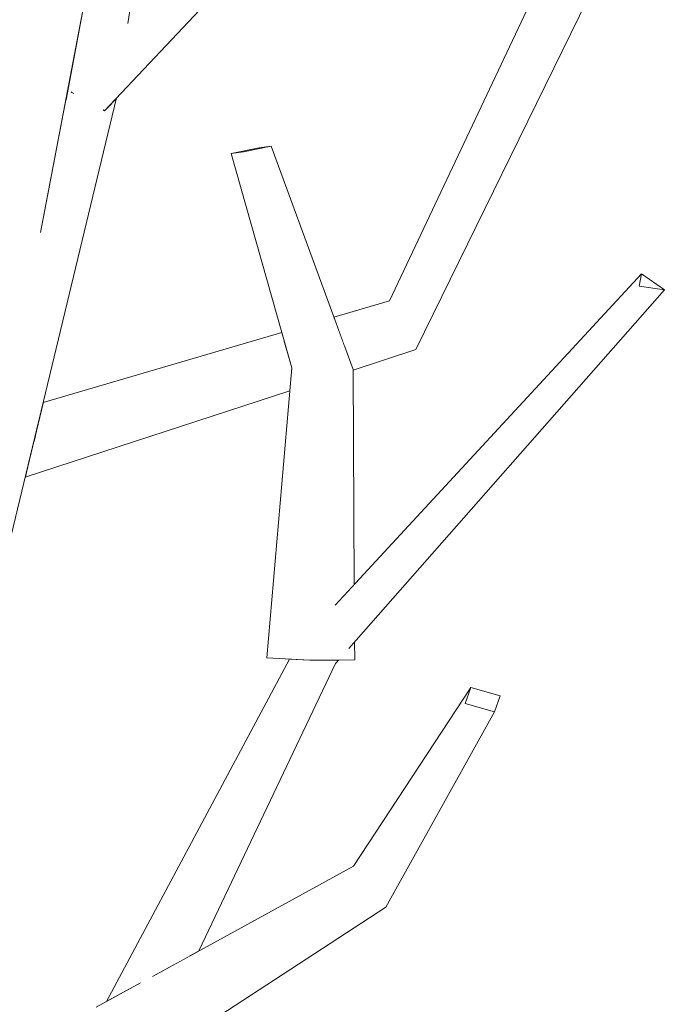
# Model space of a CAD drawing. Extents: x -289599 to -184549, y 66678 to 295474.
# Tile 240 of 256: x -264492 to -264411, y 72112 to 72236. Entities that reach past the tile are written whole.
import ezdxf

# ---------------------------------------------------------------- set-up
doc = ezdxf.new("R2010")
doc.units = 0
doc.header["$MEASUREMENT"] = 0
doc.linetypes.add('Wipeout_Contour', pattern=[1000, 0, -1000])
doc.layers.add('arch drzewa', color=8, linetype='Continuous')
doc.layers.add('arch drzewa_Nr_Pióra__4', color=8, linetype='Continuous', lineweight=9)

msp = doc.modelspace()

# ---------------------------------------------------------------- wipeouts: each hides what was drawn before it
at = {"color": 254, "linetype": 'Wipeout_Contour', "lineweight": 0, "ltscale": 1607029.575881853}
msp.add_wipeout([(-264479.33, 72234.5), (-264478.66, 72235.54), (-264473.04, 72272.66), (-264475.58, 72271.83), (-264476.11, 72269.92)], dxfattribs=at).dxf.layer = 'arch drzewa'
at = {"color": 254, "linetype": 'Wipeout_Contour', "lineweight": 0, "ltscale": 1285373.521743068}
msp.add_wipeout([(-264414.29, 72202.4), (-264450.91, 72156.9), (-264450.79, 72156.86), (-264411.14, 72201.92)], dxfattribs=at).dxf.layer = 'arch drzewa'
at = {"color": 254, "linetype": 'Wipeout_Contour', "lineweight": 0, "ltscale": 1285449.974468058}
msp.add_wipeout([(-264456.86, 72154.66), (-264470.98, 72117.99), (-264469.73, 72118.68), (-264452.54, 72154.88)], dxfattribs=at).dxf.layer = 'arch drzewa'

# ---------------------------------------------------------------- next in the draw order: wipeouts: each hides what was drawn before it
at = {"color": 254, "linetype": 'Wipeout_Contour', "lineweight": 0, "ltscale": 964048.086689}
msp.add_wipeout([(-264454.87, 72156.89), (-264450.91, 72156.9), (-264414.29, 72202.4)], dxfattribs=at).dxf.layer = 'arch drzewa'
at = {"color": 254, "linetype": 'Wipeout_Contour', "lineweight": 0, "ltscale": 1285467.76562703}
msp.add_wipeout([(-264456.86, 72154.66), (-264477.39, 72112.56), (-264475.51, 72115.51), (-264470.98, 72117.99)], dxfattribs=at).dxf.layer = 'arch drzewa'
at = {"color": 254, "linetype": 'Wipeout_Contour', "lineweight": 0, "ltscale": 964072.221388}
msp.add_wipeout([(-264452.19, 72155.31), (-264452.54, 72154.88), (-264452.16, 72155.31)], dxfattribs=at).dxf.layer = 'arch drzewa'

# ---------------------------------------------------------------- next in the draw order: wipeouts: each hides what was drawn before it
at = {"color": 254, "linetype": 'Wipeout_Contour', "lineweight": 0, "ltscale": 1285384.601296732}
msp.add_wipeout([(-264454.87, 72156.89), (-264414.29, 72202.4), (-264414.01, 72203.95), (-264454.77, 72157.06)], dxfattribs=at).dxf.layer = 'arch drzewa'
at = {"color": 254, "linetype": 'Wipeout_Contour', "lineweight": 0, "ltscale": 1606828.991093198}
msp.add_wipeout([(-264477.11, 72113.64), (-264477.39, 72112.56), (-264456.86, 72154.66), (-264457.09, 72155.36), (-264458.21, 72155.42)], dxfattribs=at).dxf.layer = 'arch drzewa'

# ---------------------------------------------------------------- next in the draw order: wipeouts: each hides what was drawn before it
at = {"color": 254, "linetype": 'Wipeout_Contour', "lineweight": 0, "ltscale": 964051.000662}
msp.add_wipeout([(-264414.01, 72203.95), (-264452.49, 72162.32), (-264454.77, 72157.06)], dxfattribs=at).dxf.layer = 'arch drzewa'
at = {"color": 254, "linetype": 'Wipeout_Contour', "lineweight": 0, "ltscale": 1606843.049821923}
msp.add_wipeout([(-264481.37, 72112.31), (-264477.28, 72114.54), (-264477.11, 72113.64), (-264458.21, 72155.42), (-264458.32, 72155.43)], dxfattribs=at).dxf.layer = 'arch drzewa'
at = {"color": 254, "linetype": 'Wipeout_Contour', "lineweight": 0, "ltscale": 1606797.829063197}
msp.add_wipeout([(-264456.86, 72154.66), (-264452.54, 72154.88), (-264452.19, 72155.31), (-264455.78, 72155.29), (-264456.27, 72155.31)], dxfattribs=at).dxf.layer = 'arch drzewa'

# ---------------------------------------------------------------- next in the draw order: wipeouts: each hides what was drawn before it
at = {"color": 254, "linetype": 'Wipeout_Contour', "lineweight": 0, "ltscale": 963992.854649}
msp.add_wipeout([(-264414.01, 72203.95), (-264414.29, 72202.4), (-264411.14, 72201.92)], dxfattribs=at).dxf.layer = 'arch drzewa'
at = {"color": 254, "linetype": 'Wipeout_Contour', "lineweight": 0, "ltscale": 1285449.953204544}
msp.add_wipeout([(-264450.33, 72191.89), (-264454.95, 72191.9), (-264451.23, 72163.69), (-264450.18, 72164.82)], dxfattribs=at).dxf.layer = 'arch drzewa'
at = {"color": 254, "linetype": 'Wipeout_Contour', "lineweight": 0, "ltscale": 964067.362335}
msp.add_wipeout([(-264450.39, 72157.32), (-264450.12, 72155.32), (-264450.14, 72157.6)], dxfattribs=at).dxf.layer = 'arch drzewa'
at = {"color": 254, "linetype": 'Wipeout_Contour', "lineweight": 0, "ltscale": 964084.374555}
msp.add_wipeout([(-264456.29, 72155.32), (-264456.86, 72154.66), (-264456.27, 72155.31)], dxfattribs=at).dxf.layer = 'arch drzewa'
at = {"color": 254, "linetype": 'Wipeout_Contour', "lineweight": 0, "ltscale": 964060.073827}
msp.add_wipeout([(-264450.81, 72125.8), (-264475.71, 72104.96), (-264446.18, 72124.2)], dxfattribs=at).dxf.layer = 'arch drzewa'

# ---------------------------------------------------------------- next in the draw order: linework, layer by layer
at = {"layer": 'arch drzewa_Nr_Pióra__4', "linetype": 'Continuous'}
for p, q in [((-264414.29, 72202.4), (-264414.01, 72203.95)), ((-264414.01, 72203.95), (-264411.14, 72201.92)), ((-264411.14, 72201.92), (-264414.29, 72202.4))]:
    msp.add_line(p, q, dxfattribs=at)

# ---------------------------------------------------------------- next in the draw order: wipeouts: each hides what was drawn before it
at = {"color": 254, "linetype": 'Wipeout_Contour', "lineweight": 0, "ltscale": 964084.492915}
msp.add_wipeout([(-264456.29, 72155.32), (-264457.09, 72155.36), (-264456.86, 72154.66)], dxfattribs=at).dxf.layer = 'arch drzewa'
at = {"color": 254, "linetype": 'Wipeout_Contour', "lineweight": 0, "ltscale": 964020.784229}
msp.add_wipeout([(-264446.18, 72124.2), (-264432.51, 72148.79), (-264436.21, 72149.83)], dxfattribs=at).dxf.layer = 'arch drzewa'
at = {"color": 254, "linetype": 'Wipeout_Contour', "lineweight": 0, "ltscale": 964072.110741}
msp.add_wipeout([(-264450.27, 72129.33), (-264482.27, 72106.31), (-264450.81, 72125.8)], dxfattribs=at).dxf.layer = 'arch drzewa'

# ---------------------------------------------------------------- next in the draw order: wipeouts: each hides what was drawn before it
at = {"color": 254, "linetype": 'Wipeout_Contour', "lineweight": 0, "ltscale": 3213590.628033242}
msp.add_wipeout([(-264454.95, 72191.9), (-264455.78, 72155.29), (-264450.12, 72155.32), (-264450.39, 72157.32), (-264450.79, 72156.86), (-264450.91, 72156.9), (-264454.87, 72156.89), (-264454.77, 72157.06), (-264452.49, 72162.32), (-264451.23, 72163.69)], dxfattribs=at).dxf.layer = 'arch drzewa'
at = {"color": 254, "linetype": 'Wipeout_Contour', "lineweight": 0, "ltscale": 2249580.199409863}
msp.add_wipeout([(-264477.28, 72114.54), (-264482.66, 72111.6), (-264482.27, 72106.31), (-264450.27, 72129.33), (-264475.51, 72115.51), (-264477.39, 72112.56), (-264477.11, 72113.64)], dxfattribs=at).dxf.layer = 'arch drzewa'

# ---------------------------------------------------------------- next in the draw order: linework, layer by layer
at = {"layer": 'arch drzewa_Nr_Pióra__4', "linetype": 'Continuous'}
for p, q in [((-264450.12, 72155.32), (-264450.14, 72157.6)), ((-264452.54, 72154.88), (-264452.16, 72155.31)), ((-264482.66, 72111.6), (-264477.07, 72114.66))]:
    msp.add_line(p, q, dxfattribs=at)

# ---------------------------------------------------------------- next in the draw order: wipeouts: each hides what was drawn before it
at = {"color": 254, "linetype": 'Wipeout_Contour', "lineweight": 0, "ltscale": 964101.844877}
msp.add_wipeout([(-264455.78, 72155.29), (-264454.95, 72191.9), (-264458.04, 72192.12)], dxfattribs=at).dxf.layer = 'arch drzewa'
at = {"color": 254, "linetype": 'Wipeout_Contour', "lineweight": 0, "ltscale": 964032.190922}
msp.add_wipeout([(-264436.21, 72149.83), (-264450.81, 72125.8), (-264446.18, 72124.2)], dxfattribs=at).dxf.layer = 'arch drzewa'

# ---------------------------------------------------------------- next in the draw order: linework, layer by layer
at = {"layer": 'arch drzewa_Nr_Pióra__4', "linetype": 'Continuous'}
msp.add_line((-264475.71, 72104.96), (-264446.18, 72124.2), dxfattribs=at)

# ---------------------------------------------------------------- next in the draw order: wipeouts: each hides what was drawn before it
at = {"color": 254, "linetype": 'Wipeout_Contour', "lineweight": 0, "ltscale": 964098.507728}
msp.add_wipeout([(-264458.04, 72192.12), (-264461.19, 72155.59), (-264455.78, 72155.29)], dxfattribs=at).dxf.layer = 'arch drzewa'
at = {"color": 254, "linetype": 'Wipeout_Contour', "lineweight": 0, "ltscale": 964029.532563}
msp.add_wipeout([(-264450.81, 72125.8), (-264436.21, 72149.83), (-264435.5, 72151.86)], dxfattribs=at).dxf.layer = 'arch drzewa'

# ---------------------------------------------------------------- next in the draw order: linework, layer by layer
at = {"layer": 'arch drzewa_Nr_Pióra__4', "linetype": 'Continuous'}
for p, q in [((-264455.78, 72155.29), (-264461.19, 72155.59)), ((-264469.73, 72118.68), (-264452.54, 72154.88)), ((-264450.12, 72155.32), (-264455.78, 72155.29))]:
    msp.add_line(p, q, dxfattribs=at)

# ---------------------------------------------------------------- next in the draw order: wipeouts: each hides what was drawn before it
at = {"color": 254, "linetype": 'Wipeout_Contour', "lineweight": 0, "ltscale": 964130.280213}
msp.add_wipeout([(-264450.33, 72191.89), (-264460.62, 72220.01), (-264464.13, 72219.3)], dxfattribs=at).dxf.layer = 'arch drzewa'
at = {"color": 254, "linetype": 'Wipeout_Contour', "lineweight": 0, "ltscale": 964036.994789}
msp.add_wipeout([(-264435.5, 72151.86), (-264450.27, 72129.33), (-264450.81, 72125.8)], dxfattribs=at).dxf.layer = 'arch drzewa'

# ---------------------------------------------------------------- next in the draw order: linework, layer by layer
at = {"layer": 'arch drzewa_Nr_Pióra__4', "linetype": 'Continuous'}
msp.add_line((-264475.58, 72115.47), (-264450.27, 72129.33), dxfattribs=at)

# ---------------------------------------------------------------- next in the draw order: wipeouts: each hides what was drawn before it
at = {"color": 254, "linetype": 'Wipeout_Contour', "lineweight": 0, "ltscale": 964117.968029}
msp.add_wipeout([(-264464.13, 72219.3), (-264454.95, 72191.9), (-264450.33, 72191.89)], dxfattribs=at).dxf.layer = 'arch drzewa'
at = {"color": 254, "linetype": 'Wipeout_Contour', "lineweight": 0, "ltscale": 1285353.270561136}
msp.add_wipeout([(-264435.5, 72151.86), (-264436.21, 72149.83), (-264432.51, 72148.79), (-264431.81, 72150.82)], dxfattribs=at).dxf.layer = 'arch drzewa'

# ---------------------------------------------------------------- next in the draw order: linework, layer by layer
at = {"layer": 'arch drzewa_Nr_Pióra__4', "linetype": 'Continuous'}
for p, q in [((-264450.27, 72129.33), (-264435.5, 72151.86)), ((-264436.21, 72149.83), (-264435.5, 72151.86)), ((-264435.5, 72151.86), (-264431.81, 72150.82)), ((-264431.81, 72150.82), (-264432.51, 72148.79)), ((-264432.51, 72148.79), (-264436.21, 72149.83)), ((-264446.18, 72124.2), (-264432.51, 72148.79))]:
    msp.add_line(p, q, dxfattribs=at)

# ---------------------------------------------------------------- next in the draw order: wipeouts: each hides what was drawn before it
at = {"color": 254, "linetype": 'Wipeout_Contour', "lineweight": 0, "ltscale": 964139.321169}
msp.add_wipeout([(-264454.95, 72191.9), (-264464.13, 72219.3), (-264465.67, 72219.09)], dxfattribs=at).dxf.layer = 'arch drzewa'
at = {"color": 254, "linetype": 'Wipeout_Contour', "lineweight": 0, "ltscale": 1606811.336551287}
msp.add_wipeout([(-264443.63, 72197.89), (-264451.4, 72194.83), (-264450.33, 72191.89), (-264450.32, 72191.83), (-264442.41, 72194.42)], dxfattribs=at).dxf.layer = 'arch drzewa'

# ---------------------------------------------------------------- next in the draw order: linework, layer by layer
at = {"layer": 'arch drzewa_Nr_Pióra__4', "linetype": 'Continuous'}
msp.add_line((-264450.18, 72164.82), (-264450.33, 72191.89), dxfattribs=at)

# ---------------------------------------------------------------- next in the draw order: wipeouts: each hides what was drawn before it
at = {"color": 254, "linetype": 'Wipeout_Contour', "lineweight": 0, "ltscale": 964054.641881}
msp.add_wipeout([(-264442.41, 72194.42), (-264418.84, 72242.57), (-264422.5, 72243.66)], dxfattribs=at).dxf.layer = 'arch drzewa'
at = {"color": 254, "linetype": 'Wipeout_Contour', "lineweight": 0, "ltscale": 964126.9834}
msp.add_wipeout([(-264465.67, 72219.09), (-264458.04, 72192.12), (-264454.95, 72191.9)], dxfattribs=at).dxf.layer = 'arch drzewa'
at = {"color": 254, "linetype": 'Wipeout_Contour', "lineweight": 0, "ltscale": 964091.590514}
msp.add_wipeout([(-264451.59, 72195.33), (-264451.4, 72194.83), (-264443.63, 72197.89)], dxfattribs=at).dxf.layer = 'arch drzewa'

# ---------------------------------------------------------------- next in the draw order: wipeouts: each hides what was drawn before it
at = {"color": 254, "linetype": 'Wipeout_Contour', "lineweight": 0, "ltscale": 1285534.832204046}
msp.add_wipeout([(-264465.67, 72219.09), (-264464.13, 72219.3), (-264460.62, 72220.01), (-264462.16, 72219.81)], dxfattribs=at).dxf.layer = 'arch drzewa'
at = {"color": 254, "linetype": 'Wipeout_Contour', "lineweight": 0, "ltscale": 1285455.993419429}
msp.add_wipeout([(-264445.72, 72200.54), (-264452.54, 72197.94), (-264451.59, 72195.33), (-264443.63, 72197.89)], dxfattribs=at).dxf.layer = 'arch drzewa'
at = {"color": 254, "linetype": 'Wipeout_Contour', "lineweight": 0, "ltscale": 1606918.139145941}
msp.add_wipeout([(-264491.61, 72178.33), (-264458.28, 72189.23), (-264458.04, 72192.12), (-264458.06, 72192.21), (-264491.44, 72179.05)], dxfattribs=at).dxf.layer = 'arch drzewa'

# ---------------------------------------------------------------- next in the draw order: linework, layer by layer
at = {"layer": 'arch drzewa_Nr_Pióra__4', "linetype": 'Continuous'}
for p, q in [((-264460.62, 72220.01), (-264464.13, 72219.3)), ((-264462.16, 72219.81), (-264460.62, 72220.01)), ((-264465.67, 72219.09), (-264462.16, 72219.81)), ((-264464.13, 72219.3), (-264465.67, 72219.09))]:
    msp.add_line(p, q, dxfattribs=at)

# ---------------------------------------------------------------- next in the draw order: wipeouts: each hides what was drawn before it
at = {"color": 254, "linetype": 'Wipeout_Contour', "lineweight": 0, "ltscale": 964066.592245}
msp.add_wipeout([(-264422.5, 72243.66), (-264443.63, 72197.89), (-264442.41, 72194.42)], dxfattribs=at).dxf.layer = 'arch drzewa'
at = {"color": 254, "linetype": 'Wipeout_Contour', "lineweight": 0, "ltscale": 964098.052699}
msp.add_wipeout([(-264452.74, 72198.48), (-264452.54, 72197.94), (-264445.72, 72200.54)], dxfattribs=at).dxf.layer = 'arch drzewa'
at = {"color": 254, "linetype": 'Wipeout_Contour', "lineweight": 0, "ltscale": 1285546.770532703}
msp.add_wipeout([(-264490.54, 72182.78), (-264491.44, 72179.05), (-264458.06, 72192.21), (-264458.33, 72193.16)], dxfattribs=at).dxf.layer = 'arch drzewa'

# ---------------------------------------------------------------- next in the draw order: linework, layer by layer
at = {"layer": 'arch drzewa_Nr_Pióra__4', "linetype": 'Continuous'}
msp.add_line((-264450.32, 72191.83), (-264442.41, 72194.42), dxfattribs=at)

# ---------------------------------------------------------------- next in the draw order: wipeouts: each hides what was drawn before it
at = {"color": 254, "linetype": 'Wipeout_Contour', "lineweight": 0, "ltscale": 964063.187864}
msp.add_wipeout([(-264443.63, 72197.89), (-264422.5, 72243.66), (-264425.07, 72244.31)], dxfattribs=at).dxf.layer = 'arch drzewa'
at = {"color": 254, "linetype": 'Wipeout_Contour', "lineweight": 0, "ltscale": 1285548.434125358}
msp.add_wipeout([(-264490.36, 72183.54), (-264490.54, 72182.78), (-264458.33, 72193.16), (-264458.99, 72195.48)], dxfattribs=at).dxf.layer = 'arch drzewa'

# ---------------------------------------------------------------- next in the draw order: wipeouts: each hides what was drawn before it
at = {"color": 254, "linetype": 'Wipeout_Contour', "lineweight": 0, "ltscale": 964074.006539}
msp.add_wipeout([(-264425.07, 72244.31), (-264445.72, 72200.54), (-264443.63, 72197.89)], dxfattribs=at).dxf.layer = 'arch drzewa'
at = {"color": 254, "linetype": 'Wipeout_Contour', "lineweight": 0, "ltscale": 1285550.407061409}
msp.add_wipeout([(-264489.35, 72187.75), (-264490.36, 72183.54), (-264458.99, 72195.48), (-264459.29, 72196.56)], dxfattribs=at).dxf.layer = 'arch drzewa'

# ---------------------------------------------------------------- next in the draw order: linework, layer by layer
at = {"layer": 'arch drzewa_Nr_Pióra__4', "linetype": 'Continuous'}
for p, q in [((-264450.33, 72191.89), (-264460.62, 72220.01)), ((-264458.04, 72192.12), (-264465.67, 72219.09)), ((-264452.57, 72162.24), (-264414.01, 72203.95)), ((-264450.86, 72156.78), (-264411.14, 72201.92)), ((-264452.74, 72198.48), (-264445.72, 72200.54)), ((-264461.19, 72155.59), (-264458.04, 72192.12))]:
    msp.add_line(p, q, dxfattribs=at)

# ---------------------------------------------------------------- next in the draw order: wipeouts: each hides what was drawn before it
at = {"color": 254, "linetype": 'Wipeout_Contour', "lineweight": 0, "ltscale": 1928417.031422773}
msp.add_wipeout([(-264501.15, 72138.76), (-264480.1, 72226.1), (-264481.62, 72224.49), (-264481.75, 72224.56), (-264481.5, 72225.52), (-264482.61, 72225.01)], dxfattribs=at).dxf.layer = 'arch drzewa'

# ---------------------------------------------------------------- next in the draw order: linework, layer by layer
at = {"layer": 'arch drzewa_Nr_Pióra__4', "linetype": 'Continuous'}
msp.add_line((-264481.37, 72112.31), (-264458.32, 72155.43), dxfattribs=at)

# ---------------------------------------------------------------- next in the draw order: wipeouts: each hides what was drawn before it
at = {"color": 254, "linetype": 'Wipeout_Contour', "lineweight": 0, "ltscale": 1928406.214894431}
msp.add_wipeout([(-264502.81, 72136.94), (-264501.7, 72138.16), (-264501.12, 72140.2), (-264501.22, 72138.68), (-264501.15, 72138.76), (-264482.61, 72225.01)], dxfattribs=at).dxf.layer = 'arch drzewa'

# ---------------------------------------------------------------- next in the draw order: wipeouts: each hides what was drawn before it
at = {"color": 254, "linetype": 'Wipeout_Contour', "lineweight": 0, "ltscale": 2892658.847216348}
msp.add_wipeout([(-264502.81, 72136.94), (-264482.61, 72225.01), (-264486.49, 72225.84), (-264489.55, 72209.67), (-264493.69, 72197.54), (-264494.05, 72196.26), (-264494.15, 72195.6), (-264493.55, 72194.55), (-264494.52, 72193.09)], dxfattribs=at).dxf.layer = 'arch drzewa'

# ---------------------------------------------------------------- next in the draw order: linework, layer by layer
at = {"layer": 'arch drzewa_Nr_Pióra__4', "linetype": 'Continuous'}
msp.add_line((-264491.61, 72178.33), (-264458.28, 72189.23), dxfattribs=at)

# ---------------------------------------------------------------- next in the draw order: wipeouts: each hides what was drawn before it
at = {"color": 254, "linetype": 'Wipeout_Contour', "lineweight": 0, "ltscale": 2249834.200794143}
msp.add_wipeout([(-264482.61, 72225.01), (-264481.5, 72225.52), (-264480.43, 72232.34), (-264480.03, 72233.07), (-264479.33, 72234.5), (-264476.11, 72269.92), (-264476.3, 72269.24)], dxfattribs=at).dxf.layer = 'arch drzewa'

# ---------------------------------------------------------------- next in the draw order: wipeouts: each hides what was drawn before it
at = {"color": 254, "linetype": 'Wipeout_Contour', "lineweight": 0, "ltscale": 964221.579053}
msp.add_wipeout([(-264482.61, 72225.01), (-264476.3, 72269.24), (-264481.74, 72249.79)], dxfattribs=at).dxf.layer = 'arch drzewa'

# ---------------------------------------------------------------- next in the draw order: wipeouts: each hides what was drawn before it
at = {"color": 254, "linetype": 'Wipeout_Contour', "lineweight": 0, "ltscale": 1285630.927723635}
msp.add_wipeout([(-264482.45, 72247.23), (-264486.49, 72225.84), (-264482.61, 72225.01), (-264481.74, 72249.79)], dxfattribs=at).dxf.layer = 'arch drzewa'

# ---------------------------------------------------------------- next in the draw order: wipeouts: each hides what was drawn before it
at = {"color": 254, "linetype": 'Wipeout_Contour', "lineweight": 0, "ltscale": 964152.717455}
msp.add_wipeout([(-264481.62, 72224.49), (-264438.75, 72269.93), (-264442.57, 72272.09)], dxfattribs=at).dxf.layer = 'arch drzewa'
at = {"color": 254, "linetype": 'Wipeout_Contour', "lineweight": 0, "ltscale": 1285637.515298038}
msp.add_wipeout([(-264493.69, 72197.54), (-264489.55, 72209.67), (-264482.45, 72247.23), (-264487.24, 72245.85)], dxfattribs=at).dxf.layer = 'arch drzewa'

# ---------------------------------------------------------------- next in the draw order: linework, layer by layer
at = {"layer": 'arch drzewa_Nr_Pióra__4', "linetype": 'Continuous'}
for p, q in [((-264485.71, 72226.8), (-264485.8, 72226.86)), ((-264485.49, 72226.68), (-264485.71, 72226.8))]:
    msp.add_line(p, q, dxfattribs=at)

# ---------------------------------------------------------------- next in the draw order: wipeouts: each hides what was drawn before it
at = {"color": 254, "linetype": 'Wipeout_Contour', "lineweight": 0, "ltscale": 1606987.456852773}
msp.add_wipeout([(-264481.5, 72225.52), (-264481.75, 72224.56), (-264481.62, 72224.49), (-264442.57, 72272.09), (-264480.43, 72232.34)], dxfattribs=at).dxf.layer = 'arch drzewa'
at = {"color": 254, "linetype": 'Wipeout_Contour', "lineweight": 0, "ltscale": 1928454.482140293}
msp.add_wipeout([(-264496.46, 72196.66), (-264494.61, 72196.41), (-264494.21, 72195.71), (-264494.05, 72196.26), (-264493.69, 72197.54), (-264487.24, 72245.85)], dxfattribs=at).dxf.layer = 'arch drzewa'

# ---------------------------------------------------------------- next in the draw order: linework, layer by layer
at = {"layer": 'arch drzewa_Nr_Pióra__4', "linetype": 'Continuous'}
msp.add_line((-264481.62, 72224.49), (-264481.79, 72224.59), dxfattribs=at)

# ---------------------------------------------------------------- next in the draw order: wipeouts: each hides what was drawn before it
at = {"color": 254, "linetype": 'Wipeout_Contour', "lineweight": 0, "ltscale": 1606939.7191035}
msp.add_wipeout([(-264480.43, 72232.34), (-264442.58, 72272.08), (-264442.69, 72272.16), (-264443.95, 72272.92), (-264480.03, 72233.07)], dxfattribs=at).dxf.layer = 'arch drzewa'
at = {"color": 254, "linetype": 'Wipeout_Contour', "lineweight": 0, "ltscale": 2892735.377911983}
msp.add_wipeout([(-264499.09, 72195.31), (-264498.05, 72196.88), (-264496.46, 72196.66), (-264487.24, 72245.85), (-264489.88, 72246.83), (-264490.1, 72245.85), (-264490.24, 72245.81), (-264491.08, 72247.27), (-264492.96, 72247.98)], dxfattribs=at).dxf.layer = 'arch drzewa'

# ---------------------------------------------------------------- next in the draw order: linework, layer by layer
at = {"layer": 'arch drzewa_Nr_Pióra__4', "linetype": 'Continuous'}
for p, q in [((-264489.65, 72209.15), (-264482.45, 72247.23)), ((-264442.41, 72194.42), (-264418.84, 72242.57)), ((-264501.15, 72138.76), (-264480.1, 72226.1)), ((-264489.35, 72187.75), (-264459.29, 72196.56))]:
    msp.add_line(p, q, dxfattribs=at)

# ---------------------------------------------------------------- next in the draw order: wipeouts: each hides what was drawn before it
at = {"color": 254, "linetype": 'Wipeout_Contour', "lineweight": 0, "ltscale": 1606988.86059082}
msp.add_wipeout([(-264479.33, 72234.5), (-264480.03, 72233.07), (-264443.95, 72272.92), (-264478.28, 72238.1), (-264478.66, 72235.54)], dxfattribs=at).dxf.layer = 'arch drzewa'

# ---------------------------------------------------------------- next in the draw order: linework, layer by layer
at = {"layer": 'arch drzewa_Nr_Pióra__4', "linetype": 'Continuous'}
for p, q in [((-264478.68, 72235.46), (-264473.04, 72272.66)), ((-264481.62, 72224.49), (-264438.75, 72269.93)), ((-264445.72, 72200.54), (-264425.07, 72244.31))]:
    msp.add_line(p, q, dxfattribs=at)

doc.saveas('drawing.dxf')
